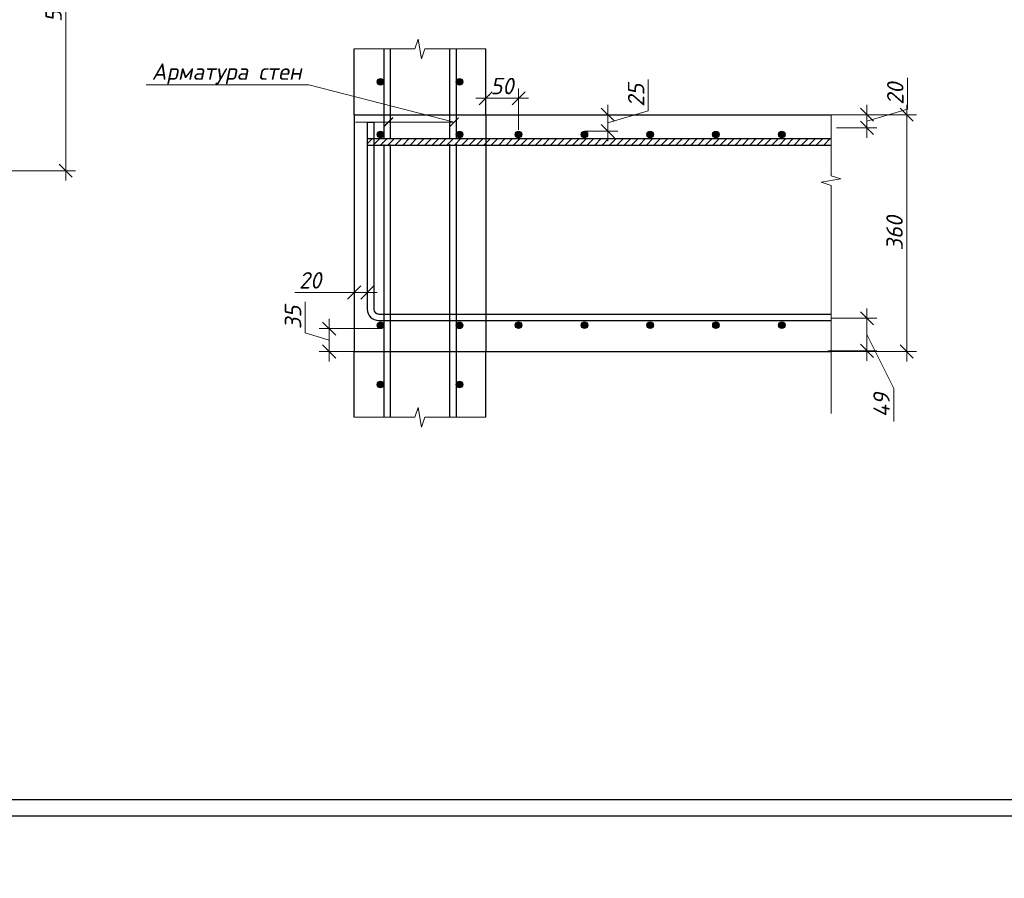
# Model space of a CAD drawing. Header units: millimetres. Extents: x 40580 to 2152466, y -328404 to 177125.
# Tile 227 of 252: x 658857 to 673825, y 134127 to 147179. Entities that reach past the tile are written whole.
import ezdxf

# ---------------------------------------------------------------- set-up
doc = ezdxf.new("R2010")
doc.units = ezdxf.units.MM
for name, color, linetype, lineweight in [('0.25___', 30, 'Continuous', 25), ('06 Текст 0.3', 131, 'Continuous', 25), ('RAZMER', 7, 'Continuous', 9), ('Выноски', 20, 'Continuous', 20), ('подоснова', 151, 'Continuous', 5), ('Размеры', 9, 'Continuous', 15), ('ТЕКСТ', 7, 'Continuous', 15)]:
    doc.layers.add(name, color=color, linetype=linetype, lineweight=lineweight)
for name, color, linetype in [('11', 7, 'Continuous'), ('801Арм Тонкие линии', 72, 'Continuous'), ('911Сл Штриховка', 50, 'Continuous'), ('Столовая - обозначения', 7, 'Continuous')]:
    doc.layers.add(name, color=color, linetype=linetype)
doc.styles.add('GOST-2.304_Type-B', font='GOST_Common.ttf')
doc.styles.add('ГОСТ', font='isocpeur.ttf')
doc.styles.add('ГОСТ 2.304', font='isocpeur.ttf')
doc.styles.add('Украинский', font='isocpeur.ttf', dxfattribs={"oblique": 12})
doc.dimstyles.new('10', dxfattribs={"dimscale": 0, "dimtxt": 250, "dimasz": 200, "dimexe": 150, "dimexo": 0, "dimgap": 60, "dimtad": 1, "dimdec": 0, "dimlfac": 0.1, "dimrnd": 1, "dimzin": 0, "dimdsep": 46, "dimtxsty": 'ГОСТ 2.304', "dimblk": 'OBLIQUE', "dimcen": 0.09, "dimdle": 150, "dimadec": 0, "dimazin": 0, "dimtfac": 1, "dimtdec": 0, "dimtmove": 1, "dimatfit": 2, "dimfxl": 1, "dimtzin": 0, "dimlwd": 0, "dimlwe": 0, "dimarcsym": 0})

# ---------------------------------------------------------------- blocks, each defined once
blk = doc.blocks.new('Штамп')
at = {"layer": '11', "lineweight": 30}
blk.add_line((254210, 84428), (311220, 84428), dxfattribs=at)
at = {"layer": '11'}
for p, q in [((252070, 84178), (281770, 84178)), ((281770, 84178), (311470, 84178))]:
    blk.add_line(p, q, dxfattribs=at)
blk = doc.blocks.new('_OBLIQUE')
at = {"color": 0, "linetype": 'ByBlock'}
blk.add_line((-0.5, -0.5), (0.5, 0.5), dxfattribs=at)
blk = doc.blocks.new('*D6282')
at = {"layer": 'Defpoints', "color": 0, "lineweight": 25, "ltscale": 0.3, "transparency": 16777216}
for p in [(655021, 149924), (655041, 144884), (659557, 144884)]:
    blk.add_point(p, dxfattribs=at)
at = {"layer": 'подоснова', "color": 0, "lineweight": 0, "ltscale": 0.3, "transparency": 16777216}
for p, q in [((659557, 150074), (659557, 144734)), ((655021, 149924), (659707, 149924)), ((655041, 144884), (659707, 144884))]:
    blk.add_line(p, q, dxfattribs=at)
at = {"layer": 'подоснова', "color": 0, "lineweight": 0, "ltscale": 0.3, "transparency": 16777216, "xscale": 200, "yscale": 200, "zscale": 200}
for p, rotation in [((659557, 149924), 90), ((659557, 144884), 270)]:
    blk.add_blockref('_OBLIQUE', p, dxfattribs=dict(at, rotation=rotation))
at = {"layer": 'подоснова', "color": 0, "ltscale": 0.3, "transparency": 16777216, "insert": (659372, 147404), "char_height": 250, "attachment_point": 5, "rotation": 90, "style": 'Украинский', "bg_fill": 3, "box_fill_scale": 1.1, "bg_fill_color": 256, "bg_fill_true_color": 13158600, "bg_fill_transparency": 0}
blk.add_mtext('500', dxfattribs=at)
blk = doc.blocks.new('*D6162')
at = {"layer": 'Defpoints', "color": 0, "lineweight": 25, "transparency": 16777216}
for p in [(666442, 145985), (665942, 145735), (666442, 145506)]:
    blk.add_point(p, dxfattribs=at)
at = {"layer": 'Размеры', "color": 0, "lineweight": 0, "transparency": 16777216}
for p, q in [((665942, 145735), (665942, 146135)), ((666442, 145506), (666442, 146135)), ((665792, 145985), (666592, 145985))]:
    blk.add_line(p, q, dxfattribs=at)
at = {"layer": 'Размеры', "color": 0, "transparency": 16777216, "insert": (666192, 146170), "char_height": 250, "attachment_point": 5, "style": 'Украинский', "bg_fill": 3, "box_fill_scale": 1.1, "bg_fill_color": 256, "bg_fill_true_color": 13158600, "bg_fill_transparency": 0}
blk.add_mtext('50', dxfattribs=at)
at = {"layer": 'Размеры', "color": 0, "lineweight": 0, "transparency": 16777216, "xscale": 200, "yscale": 200, "zscale": 200, "rotation": 180}
blk.add_blockref('_OBLIQUE', (665942, 145985), dxfattribs=at)
at = {"layer": 'Размеры', "color": 0, "lineweight": 0, "transparency": 16777216, "xscale": 200, "yscale": 200, "zscale": 200}
blk.add_blockref('_OBLIQUE', (666442, 145985), dxfattribs=at)
blk = doc.blocks.new('*D6163')
at = {"layer": 'Defpoints', "color": 0, "lineweight": 25, "transparency": 16777216}
for p in [(671192, 145735), (672342, 145735), (671192, 142135)]:
    blk.add_point(p, dxfattribs=at)
at = {"layer": 'Размеры', "color": 0, "lineweight": 0, "transparency": 16777216}
for p, q in [((672342, 141985), (672342, 145885)), ((671192, 145735), (672492, 145735)), ((671192, 142135), (672492, 142135))]:
    blk.add_line(p, q, dxfattribs=at)
at = {"layer": 'Размеры', "color": 0, "lineweight": 0, "transparency": 16777216, "xscale": 200, "yscale": 200, "zscale": 200}
for p, rotation in [((672342, 145735), 90), ((672342, 142135), 270)]:
    blk.add_blockref('_OBLIQUE', p, dxfattribs=dict(at, rotation=rotation))
at = {"layer": 'Размеры', "color": 0, "transparency": 16777216, "insert": (672157, 143935), "char_height": 250, "attachment_point": 5, "rotation": 90, "style": 'Украинский', "bg_fill": 3, "box_fill_scale": 1.1, "bg_fill_color": 256, "bg_fill_true_color": 13158600, "bg_fill_transparency": 0}
blk.add_mtext('360', dxfattribs=at)
blk = doc.blocks.new('*D6369')
at = {"layer": 'Defpoints', "color": 0, "lineweight": 25, "transparency": 16777216}
for p in [(671192, 142640), (671738, 142640), (671142, 142145)]:
    blk.add_point(p, dxfattribs=at)
at = {"layer": 'Размеры', "color": 0, "lineweight": 0, "transparency": 16777216}
for p, q in [((671738, 141995), (671738, 142790)), ((671192, 142640), (671888, 142640)), ((671738, 142392), (672144, 141571)), ((671142, 142145), (671888, 142145)), ((672144, 141571), (672144, 141073))]:
    blk.add_line(p, q, dxfattribs=at)
at = {"layer": 'Размеры', "color": 0, "lineweight": 0, "transparency": 16777216, "xscale": 200, "yscale": 200, "zscale": 200}
for p, rotation in [((671738, 142640), 90), ((671738, 142145), 270)]:
    blk.add_blockref('_OBLIQUE', p, dxfattribs=dict(at, rotation=rotation))
at = {"layer": 'Размеры', "color": 0, "transparency": 16777216, "insert": (671959, 141322), "char_height": 250, "attachment_point": 5, "rotation": 90, "style": 'Украинский', "bg_fill": 3, "box_fill_scale": 1.1, "bg_fill_color": 256, "bg_fill_true_color": 13158600, "bg_fill_transparency": 0}
blk.add_mtext('49', dxfattribs=at)
blk = doc.blocks.new('*D6370')
at = {"layer": 'Defpoints', "color": 0, "lineweight": 25, "transparency": 16777216}
for p in [(671192, 145735), (671738, 145735), (671276, 145535)]:
    blk.add_point(p, dxfattribs=at)
at = {"layer": 'Размеры', "color": 0, "lineweight": 0, "transparency": 16777216}
for p, q in [((672353, 145819), (672353, 146293)), ((671738, 145385), (671738, 145885)), ((671738, 145635), (672353, 145819)), ((671192, 145735), (671888, 145735)), ((671276, 145535), (671888, 145535))]:
    blk.add_line(p, q, dxfattribs=at)
at = {"layer": 'Размеры', "color": 0, "lineweight": 0, "transparency": 16777216, "xscale": 200, "yscale": 200, "zscale": 200}
for p, rotation in [((671738, 145735), 90), ((671738, 145535), 270)]:
    blk.add_blockref('_OBLIQUE', p, dxfattribs=dict(at, rotation=rotation))
at = {"layer": 'Размеры', "color": 0, "transparency": 16777216, "insert": (672168, 146056), "char_height": 250, "attachment_point": 5, "rotation": 90, "style": 'Украинский', "bg_fill": 3, "box_fill_scale": 1.1, "bg_fill_color": 256, "bg_fill_true_color": 13158600, "bg_fill_transparency": 0}
blk.add_mtext('20', dxfattribs=at)
blk = doc.blocks.new('*D6371')
at = {"layer": 'Defpoints', "color": 0, "lineweight": 25, "transparency": 16777216}
for p in [(663942, 143193), (664142, 143193), (663942, 143032)]:
    blk.add_point(p, dxfattribs=at)
at = {"layer": 'Размеры', "color": 0, "lineweight": 0, "transparency": 16777216}
for p, q in [((663942, 143193), (663942, 142882)), ((664142, 143193), (664142, 142882)), ((663038, 143032), (663942, 143032)), ((664292, 143032), (663792, 143032))]:
    blk.add_line(p, q, dxfattribs=at)
at = {"layer": 'Размеры', "color": 0, "lineweight": 0, "transparency": 16777216, "xscale": 200, "yscale": 200, "zscale": 200, "rotation": 180}
blk.add_blockref('_OBLIQUE', (663942, 143032), dxfattribs=at)
at = {"layer": 'Размеры', "color": 0, "lineweight": 0, "transparency": 16777216, "xscale": 200, "yscale": 200, "zscale": 200}
blk.add_blockref('_OBLIQUE', (664142, 143032), dxfattribs=at)
at = {"layer": 'Размеры', "color": 0, "transparency": 16777216, "insert": (663275, 143217), "char_height": 250, "attachment_point": 5, "style": 'Украинский', "bg_fill": 3, "box_fill_scale": 1.1, "bg_fill_color": 256, "bg_fill_true_color": 13158600, "bg_fill_transparency": 0}
blk.add_mtext('20', dxfattribs=at)
blk = doc.blocks.new('*D6172')
at = {"layer": 'Defpoints', "color": 0, "lineweight": 25, "transparency": 16777216}
for p in [(664342, 142483), (663562, 142135), (664342, 142135)]:
    blk.add_point(p, dxfattribs=at)
at = {"layer": 'Размеры', "color": 0, "lineweight": 0, "transparency": 16777216}
for p, q in [((663197, 142419), (663197, 142892)), ((663562, 142633), (663562, 141985)), ((663562, 142309), (663197, 142419)), ((664342, 142483), (663412, 142483)), ((664342, 142135), (663412, 142135))]:
    blk.add_line(p, q, dxfattribs=at)
at = {"layer": 'Размеры', "color": 0, "lineweight": 0, "transparency": 16777216, "xscale": 200, "yscale": 200, "zscale": 200}
for p, rotation in [((663562, 142483), 90), ((663562, 142135), 270)]:
    blk.add_blockref('_OBLIQUE', p, dxfattribs=dict(at, rotation=rotation))
at = {"layer": 'Размеры', "color": 0, "transparency": 16777216, "insert": (663012, 142655), "char_height": 250, "attachment_point": 5, "rotation": 90, "style": 'Украинский', "bg_fill": 3, "box_fill_scale": 1.1, "bg_fill_color": 256, "bg_fill_true_color": 13158600, "bg_fill_transparency": 0}
blk.add_mtext('35', dxfattribs=at)
blk = doc.blocks.new('*D6173')
at = {"layer": 'Defpoints', "color": 0, "lineweight": 25, "transparency": 16777216}
for p in [(667442, 145735), (667798, 145735), (667442, 145485)]:
    blk.add_point(p, dxfattribs=at)
at = {"layer": 'Размеры', "color": 0, "lineweight": 0, "transparency": 16777216}
for p, q in [((668413, 145794), (668413, 146268)), ((667798, 145335), (667798, 145885)), ((667798, 145610), (668413, 145794)), ((667442, 145735), (667948, 145735)), ((667442, 145485), (667948, 145485))]:
    blk.add_line(p, q, dxfattribs=at)
at = {"layer": 'Размеры', "color": 0, "lineweight": 0, "transparency": 16777216, "xscale": 200, "yscale": 200, "zscale": 200}
for p, rotation in [((667798, 145735), 90), ((667798, 145485), 270)]:
    blk.add_blockref('_OBLIQUE', p, dxfattribs=dict(at, rotation=rotation))
at = {"layer": 'Размеры', "color": 0, "transparency": 16777216, "insert": (668228, 146031), "char_height": 250, "attachment_point": 5, "rotation": 90, "style": 'Украинский', "bg_fill": 3, "box_fill_scale": 1.1, "bg_fill_color": 256, "bg_fill_true_color": 13158600, "bg_fill_transparency": 0}
blk.add_mtext('25', dxfattribs=at)

msp = doc.modelspace()

# ---------------------------------------------------------------- hatches: boundary and pattern name
at = {"layer": '911Сл Штриховка', "true_color": 0x000000}
h = msp.add_hatch(color=18, dxfattribs=at)
edge = h.paths.add_edge_path()
edge.add_arc((664341.575, 146234.919), 50, 0, 360)
h = msp.add_hatch(color=18, dxfattribs=at)
edge = h.paths.add_edge_path()
edge.add_arc((665541.575, 146234.919), 50, 0, 360)
h = msp.add_hatch(color=18, dxfattribs=at)
edge = h.paths.add_edge_path()
edge.add_arc((664341.575, 145434.919), 50, 0, 360)
h = msp.add_hatch(color=18, dxfattribs=at)
edge = h.paths.add_edge_path()
edge.add_arc((665541.575, 145434.919), 50, 0, 360)
h = msp.add_hatch(color=18, dxfattribs=at)
edge = h.paths.add_edge_path()
edge.add_arc((667441.575, 145434.919), 50, 0, 360)
h = msp.add_hatch(color=18, dxfattribs=at)
edge = h.paths.add_edge_path()
edge.add_arc((668441.575, 145434.919), 50, 0, 360)
h = msp.add_hatch(color=18, dxfattribs=at)
edge = h.paths.add_edge_path()
edge.add_arc((669441.575, 145434.919), 50, 0, 360)
h = msp.add_hatch(color=18, dxfattribs=at)
edge = h.paths.add_edge_path()
edge.add_arc((670441.575, 145434.919), 50, 0, 360)
h = msp.add_hatch(color=18, dxfattribs=at)
edge = h.paths.add_edge_path()
edge.add_arc((664341.576, 142533.226), 50, 0, 360)
h = msp.add_hatch(color=18, dxfattribs=at)
edge = h.paths.add_edge_path()
edge.add_arc((665541.575, 142533.529), 50, 0, 360)
h = msp.add_hatch(color=18, dxfattribs=at)
edge = h.paths.add_edge_path()
edge.add_arc((666441.874, 142534.883), 50, 0, 360)
h = msp.add_hatch(color=18, dxfattribs=at)
edge = h.paths.add_edge_path()
edge.add_arc((667441.874, 142534.883), 50, 0, 360)
h = msp.add_hatch(color=18, dxfattribs=at)
edge = h.paths.add_edge_path()
edge.add_arc((668441.874, 142534.883), 50, 0, 360)
h = msp.add_hatch(color=18, dxfattribs=at)
edge = h.paths.add_edge_path()
edge.add_arc((669441.874, 142534.883), 50, 0, 360)
h = msp.add_hatch(color=18, dxfattribs=at)
edge = h.paths.add_edge_path()
edge.add_arc((670441.874, 142534.883), 50, 0, 360)
h = msp.add_hatch(color=18, dxfattribs=at)
edge = h.paths.add_edge_path()
edge.add_arc((664341.575, 141634.919), 50, 0, 360)
h = msp.add_hatch(color=18, dxfattribs=at)
edge = h.paths.add_edge_path()
edge.add_arc((665541.575, 141634.919), 50, 0, 360)
at = {"layer": 'Размеры', "true_color": 0x000000}
h = msp.add_hatch(dxfattribs=at)
h.set_pattern_fill('ANSI31', color=18, scale=25)
h.set_pattern_definition([(45, (-2328190.03, 61781.53), (-56.1266008, 56.1266008), [])])
h.paths.add_polyline_path([(664134.73, 145372.762), (664134.73, 145272.138), (671184.733, 145273.996), (671184.733, 145372.762)])

# ---------------------------------------------------------------- linework, layer by layer
at = {"layer": '0.25___', "color": 18, "linetype": 'Continuous', "lineweight": 25, "true_color": 0x000000}
for p, q in [((663941.575, 145734.919), (663941.575, 146734.919)), ((664391.575, 146734.919), (664391.575, 145384.919)), ((664491.575, 146734.919), (664491.575, 145384.919)), ((665391.575, 146734.919), (665391.575, 145384.919)), ((665491.575, 146734.919), (665491.575, 145384.919)), ((663941.575, 145734.919), (663941.575, 142134.919)), ((664391.575, 145284.31), (664391.575, 144083.226)), ((664491.575, 145284.337), (664491.575, 144083.254)), ((665391.575, 145284.581), (665391.575, 144083.501)), ((665491.575, 145284.608), (665491.575, 144083.529)), ((664391.575, 144184.919), (664391.575, 141134.919)), ((664491.575, 144184.919), (664491.575, 141134.919)), ((665391.575, 144184.919), (665391.575, 141134.919)), ((665491.575, 144184.919), (665491.575, 141134.919)), ((663941.575, 141134.919), (663941.575, 142134.919)), ((665941.575, 141134.919), (665941.575, 142134.919))]:
    msp.add_line(p, q, dxfattribs=at)
msp.add_lwpolyline([(663941.575, 142134.919), (671191.578, 142134.919)], dxfattribs=at)
at = {"layer": '06 Текст 0.3', "color": 18, "ltscale": 100, "true_color": 0x000000}
msp.add_line((664141.575, 145384.919), (664141.568, 145285.536), dxfattribs=at)
for points in [[(664134.73, 145372.762), (671184.733, 145372.762)], [(664134.73, 145272.085), (671184.733, 145273.996)]]:
    msp.add_lwpolyline(points, dxfattribs=at)
at = {"layer": '801Арм Тонкие линии', "color": 18, "true_color": 0x000000}
for centre in [(664341.575, 146234.919), (665541.575, 146234.919), (664341.575, 145434.919), (665541.575, 145434.919), (667441.575, 145434.919), (668441.575, 145434.919), (669441.575, 145434.919), (670441.575, 145434.919), (664341.576, 142533.226), (665541.575, 142533.529), (666441.874, 142534.883), (667441.874, 142534.883), (668441.874, 142534.883), (669441.874, 142534.883), (670441.874, 142534.883), (664341.575, 141634.919), (665541.575, 141634.919)]:
    msp.add_circle(centre, 50, dxfattribs=at)
at = {"layer": 'RAZMER', "color": 18, "lineweight": 30, "true_color": 0x000000}
msp.add_line((664140.602, 145620.547), (664239.521, 145620.547), dxfattribs=at)
for points in [[(664141.571, 145621.902), (664141.571, 142779.168)], [(664240.491, 145621.902), (664240.491, 142779.168)]]:
    msp.add_lwpolyline(points, dxfattribs=at)
for radius in [173.17, 74.25]:
    msp.add_arc((664314.741, 142779.168), radius, 180, 270, dxfattribs=at)
at = {"layer": 'Выноски', "color": 18, "true_color": 0x000000}
for p, q in [((664461.418, 145620.24), (663961.418, 145620.23)), ((664461.418, 145620.239), (665461.418, 145620.239))]:
    msp.add_line(p, q, dxfattribs=at)
at = {"layer": 'Выноски', "color": 18, "true_color": 0x000000, "const_width": 20}
for points in [[(664390.707, 145549.529), (664532.129, 145690.95)], [(665390.707, 145549.529), (665532.129, 145690.95)]]:
    msp.add_lwpolyline(points, dxfattribs=at)
at = {"layer": 'подоснова', "color": 18, "lineweight": 15, "ltscale": 0.3, "true_color": 0x000000}
msp.add_line((663250.592, 146190.262), (663250.492, 146190.262), dxfattribs=at)
for points in [[(660777.353, 146190.262), (663250.492, 146190.262)], [(665463.133, 145621.954), (663250.592, 146190.262)]]:
    msp.add_lwpolyline(points, dxfattribs=at)
at = {"layer": 'Размеры', "color": 18, "true_color": 0x000000}
for points in [[(663941.575, 146734.919), (664864.127, 146734.919), (664916.575, 146884.919), (664966.575, 146584.919), (665013.69, 146734.919), (665941.575, 146734.919)], [(671191.578, 141193.73), (671191.578, 144657.471), (671041.578, 144709.919), (671341.578, 144759.919), (671191.578, 144807.034), (671191.578, 145734.919)], [(663941.575, 141134.919), (664864.127, 141134.919), (664916.575, 141284.919), (664966.575, 140984.919), (665013.69, 141134.919), (665941.575, 141134.919)]]:
    msp.add_lwpolyline(points, dxfattribs=at)

# ---------------------------------------------------------------- block references
at = {"layer": 'Столовая - обозначения', "color": 18, "lineweight": 20, "true_color": 0x000000}
msp.add_blockref('Штамп', (381519.945, 50897.048), dxfattribs=at)

# ---------------------------------------------------------------- texts
at = {"color": 18, "true_color": 0x000000, "insert": (611545.887, 141765.641), "char_height": 250, "attachment_point": 1, "style": 'ГОСТ'}
msp.add_mtext_dynamic_manual_height_columns('\\pi250;В выделенной области представлена замененная (актуальная) версия. Содержание изменения см. в листе разрешения на внесение изменений.', width=17218.922, gutter_width=5800, heights=[931.637], dxfattribs=at)
at = {"layer": 'подоснова', "color": 18, "ltscale": 0.3, "true_color": 0x000000, "insert": (662003.923, 146515.262), "char_height": 250, "attachment_point": 2, "style": 'GOST-2.304_Type-B'}
msp.add_mtext('{\\fISOCPEUR|b0|i0|c204|p34;\\Q12;Арматура стен}', dxfattribs=at)
at = {"layer": 'ТЕКСТ', "color": 18, "ltscale": 100, "true_color": 0x000000, "char_height": 250, "attachment_point": 1, "style": 'GOST-2.304_Type-B'}
for s, insert, width in [('\\pi1400.20752,t7400.20752;Схема расположения \\P\\pi594.90449,t6594.90449;элементов лестничной клетки. \\P\\pi1489.60146,t7489.60146;Разрез 1-1, 2-2, 3-3 ', (317510.903, 136525.816), 5911.0211), ('\\pi725.20752,t6725.20752;Армирование промежуточной \\P\\pi1975.20752,t7975.20752;площадки №1', (423159.431, 136525.816), 5911.0211), ('\\pi725.20752,t6725.20752;Армирование промежуточной \\P\\pi1950.20752,t7950.20752;площадки №2', (485135.347, 136525.816), 5911.0211), ('\\pi725.20752,t6725.20752;Армирование промежуточной \\P\\pi1950.20752,t7950.20752;площадки №3', (547111.264, 136525.816), 5911.0211), ('\\pi1287.70752,t7287.70752;Ведомость элементов', (592461.317, 136525.816), 5911.0211), ('\\pi497.58634,t6497.58634;Схема промежуточной площадки №4\\P\\pi110.08634,t6110.08634;Опалубочный чертеж лестничного марша', (618286.938, 136525.816), 6526.99087)]:
    msp.add_mtext(s, dxfattribs=dict(at, insert=insert, width=width))

# ---------------------------------------------------------------- next in the draw order: dimensions: what is measured, and where the dimension line sits
at = {"layer": 'подоснова', "color": 18, "ltscale": 0.3, "true_color": 0x000000}
dim = msp.add_linear_dim(base=(659556.638, 144883.609), p1=(655021.062, 149924.05), p2=(655041.062, 144883.609), angle=90, text='500', dimstyle='10', override={"dimscale": 1, "dimtxsty": 'Украинский', "dimtfill": 1}, dxfattribs=at)
dim.commit()
dim.dimension.update_dxf_attribs({"geometry": '*D6282', "text_midpoint": (659371.638, 147403.829)})
at = {"layer": 'Размеры', "color": 18, "true_color": 0x000000}
for base, p1, p2, picture, middle in [((666441.575, 145984.919), (665941.575, 145734.919), (666441.575, 145505.63), '*D6162', (666191.575, 145984.919)), ((663941.575, 143031.895), (664141.571, 143193.077), (663941.575, 143193.077), '*D6371', (663274.568, 143208.684))]:
    dim = msp.add_linear_dim(base=base, p1=p1, p2=p2, dimstyle='10', override={"dimscale": 1, "dimtxsty": 'Украинский', "dimtfill": 1}, dxfattribs=at)
    dim.commit()
    dim.dimension.update_dxf_attribs({"geometry": picture, "text_midpoint": middle, "dimtype": 160})

# ---------------------------------------------------------------- next in the draw order: hatches: boundary and pattern name
at = {"layer": '911Сл Штриховка', "true_color": 0x000000}
h = msp.add_hatch(color=18, dxfattribs=at)
edge = h.paths.add_edge_path()
edge.add_arc((666441.575, 145434.919), 50, 0, 360)

# ---------------------------------------------------------------- next in the draw order: linework, layer by layer
at = {"layer": '0.25___', "color": 18, "linetype": 'Continuous', "lineweight": 25, "true_color": 0x000000}
for q in [(665941.575, 146734.919), (665941.575, 142134.919)]:
    msp.add_line((665941.575, 145734.919), q, dxfattribs=at)
msp.add_lwpolyline([(663941.575, 145734.919), (671191.578, 145734.919)], dxfattribs=at)
at = {"layer": '801Арм Тонкие линии', "color": 18, "true_color": 0x000000}
msp.add_circle((666441.575, 145434.919), 50, dxfattribs=at)

# ---------------------------------------------------------------- next in the draw order: dimensions: what is measured, and where the dimension line sits
at = {"layer": 'Размеры', "color": 18, "true_color": 0x000000}
for base, p1, p2, picture, middle in [((667798.474, 145734.919), (667441.575, 145484.919), (667441.575, 145734.919), '*D6173', (668228.474, 145854.419)), ((672341.532, 145734.919), (671191.556, 142134.919), (671191.556, 145734.919), '*D6163', (672156.532, 143934.919))]:
    dim = msp.add_linear_dim(base=base, p1=p1, p2=p2, angle=90, dimstyle='10', override={"dimscale": 1, "dimtxsty": 'Украинский', "dimtfill": 1}, dxfattribs=at)
    dim.commit()
    dim.dimension.update_dxf_attribs({"geometry": picture, "text_midpoint": middle})

# ---------------------------------------------------------------- next in the draw order: dimensions: what is measured, and where the dimension line sits
dim = msp.add_linear_dim(base=(671737.97, 145734.919), p1=(671275.88, 145534.919), p2=(671191.534, 145734.919), angle=90, dimstyle='10', override={"dimscale": 1, "dimtxsty": 'Украинский', "dimtfill": 1}, dxfattribs=at)
dim.commit()
dim.dimension.update_dxf_attribs({"geometry": '*D6370', "text_midpoint": (672167.97, 145879.419)})
dim = msp.add_linear_dim(base=(671737.970108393, 142639.919251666), p1=(671141.892001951, 142144.919251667), p2=(671191.578010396, 142639.919251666), angle=90, dimstyle='10', override={"dimscale": 1, "dimtxsty": 'Украинский', "dimtfill": 1}, dxfattribs=at)
dim.commit()
dim.dimension.update_dxf_attribs({"geometry": '*D6369', "text_midpoint": (672144.220108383, 141511.309489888), "dimtype": 160})

# ---------------------------------------------------------------- next in the draw order: linework, layer by layer
at = {"layer": 'RAZMER', "color": 18, "lineweight": 30, "true_color": 0x000000}
for points in [[(664314.741, 142704.918), (671183.119, 142704.918)], [(664314.741, 142605.998), (671183.119, 142605.998)]]:
    msp.add_lwpolyline(points, dxfattribs=at)

# ---------------------------------------------------------------- next in the draw order: dimensions: what is measured, and where the dimension line sits
at = {"layer": 'Размеры', "color": 18, "true_color": 0x000000}
dim = msp.add_linear_dim(base=(663561.968, 142134.919), p1=(664341.576, 142483.226), p2=(664341.576, 142134.919), angle=90, dimstyle='10', override={"dimscale": 1, "dimtxsty": 'Украинский', "dimtfill": 1}, dxfattribs=at)
dim.commit()
dim.dimension.update_dxf_attribs({"geometry": '*D6172', "text_midpoint": (663011.968, 142478.573)})

# ---------------------------------------------------------------- next in the draw order: texts
at = {"color": 18, "true_color": 0x000000, "insert": (250111.057, 153773.154), "char_height": 200, "attachment_point": 1, "style": 'ГОСТ'}
msp.add_mtext_dynamic_manual_height_columns('\\pi9510.738;{\\H1.5152x;\\P\\pi1000;Общие указания\\P\\pi200;}1.^IРабочая документация разработана в соответствии с заданием на проектирование, требованиями действующих технических регламентов, стандартов, сводов правил и других документов, содержащих установленные требования.\\P2.^IРабочая документация выполнена в соответствии со следующими нормативными и техническими документами:\\P-^IСП 20.13330.2016 "Нагрузки и Воздействия";\\P-^IСП 63.13330.2012 "Бетонные и железобетонные конструкции. Основные положения";\\P-^IСП 22.13330.2016 "Основания зданий и сооружений";\\P-^IСП 45.13330.2012 "Земляные сооружения, основания и фундаменты".\\P3.   За относительную отметку 0,000 принята отметка чистого пола первого этажа.\\P4.^IПеречень видов работ, для которых необходимо составлять акты освидетельствования скрытых работ:\\P-^Iармирование конструкций;\\P-^Iосвидетельствование опалубки перед бетонированием;\\P-^Iвыполнение сварочных работ;\\P-^Iотбор контрольных проб бетона;\\P-^Iсоответствие законченных железобетонных конструкций проекту с отображением качества работ;\\P-^Iустройство монолитных конструкций, выполняемых в зимнее время;  \\P\\pi0;        -    устройство гидроизоляции;\\P\\pi200;-^Iуплотнение грунтов и обратную засыпку.\\PЗапрещается выполнение последующих работ при отсутствии актов освидетельствования предшествующих скрытых работ во всех случаях.\\P\\pi0;        5. Проект рассчитан на производство работ в период положительных температур. В случае выполнения работ при отрицательных температурах необходимо выполнять требования СНиП часть 3 по производству работ и ППР.\\P        6. При минимальной температуре воздуха до минус 15°С допускается:\\P\\pi200;-выдерживание бетона в конструкции методом термоса, при предварительном разогреве бетонной смеси;\\P -форсированный электроразогрев бетона в конструкции с повторным уплотнением.\\PПри минимальной температуре воздуха до минус 25°С допускается:\\P -обогрев бетона в греющей опалубке с помощью низкотемпературных электронагревателей;\\P -электродный сквозной прогрев бетона;\\P -электрообогрев с помощью греющего провода.\\P      7. В процессе бетонирования обеспечить соблюдение защитных слоев и мест положения рабочей арматуры согласно проекту. Величина защитного слоя продольной рабочей арматуры у боковых граней стен монолитных участков должны быть не менее 20мм и не менее диаметра продольной рабочей арматуры конструкции, величина защитного слоя поперечной арматуры - не менее 10 мм\\P      8. Крестовые соединения стержней продольной и поперечной арматуры, соединение стержней продольной арматуры по длине выполнить вязкой отожженой проволокой диаметром 2,0-3,0 мм', width=17710.69822, gutter_width=5800, heights=[13133.416], dxfattribs=at)

doc.saveas('drawing.dxf')
